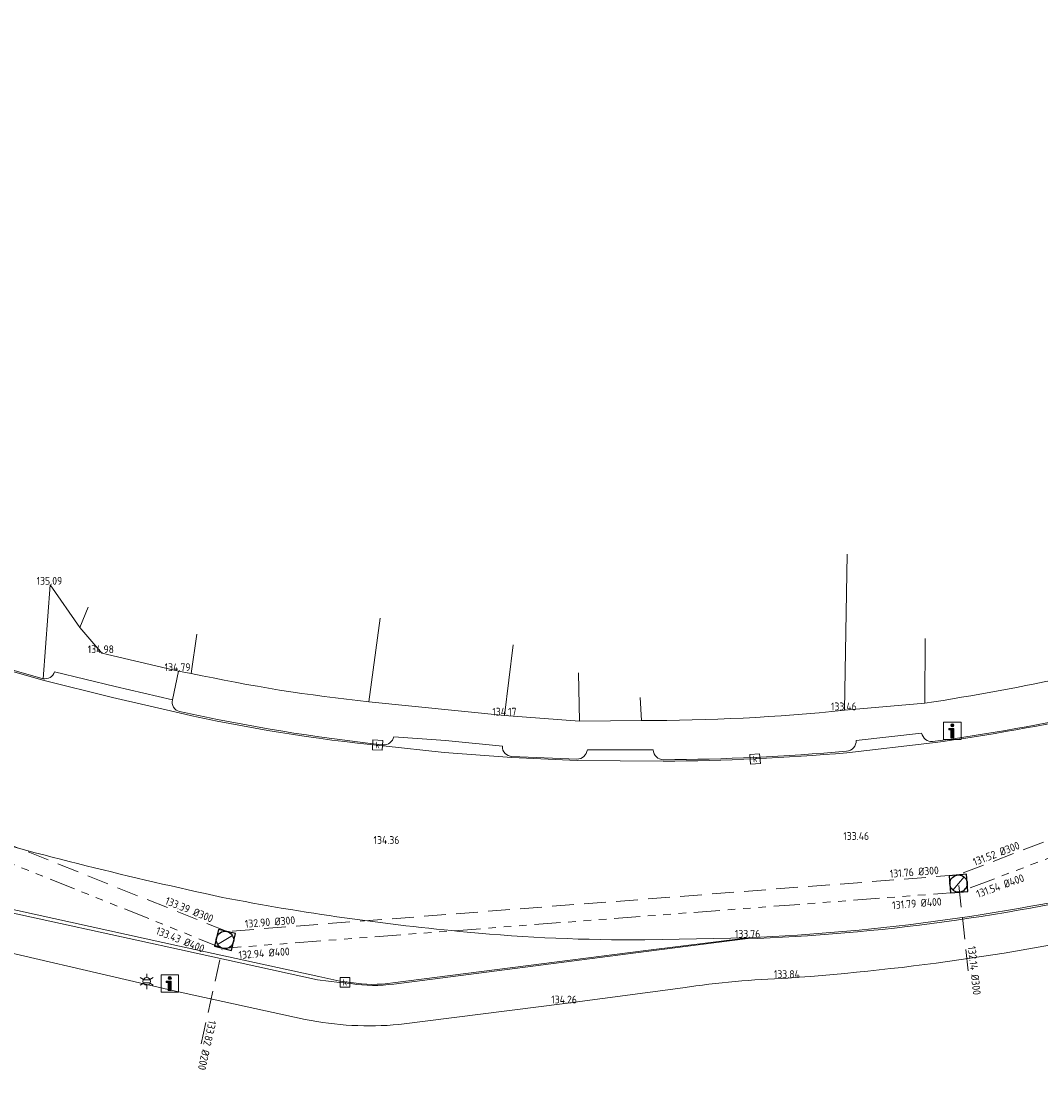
# Model space of a CAD drawing. Header units: metres. Extents: x 191745 to 192298, y 309714 to 309980.
# Tile 12 of 15: x 192113 to 192160, y 309798 to 309846. Entities that reach past the tile are written whole.
import ezdxf
from ezdxf.enums import TextEntityAlignment as Align

# ---------------------------------------------------------------- set-up
doc = ezdxf.new("R2010")
doc.units = ezdxf.units.M
doc.header["$LTSCALE"] = 0.2
doc.linetypes.add('RI-GWA', pattern=[18.45, 6, -1.8, 1.75, -1.8, 1.75, -1.8, 1.75, -1.8])
doc.linetypes.add('RI-HWA', pattern=[7.4, 5, -2.4])
doc.layers.get('0').update_dxf_attribs({"color": 252, "lineweight": 13})
for name, color, linetype, lineweight in [('B-ME-IE-MEUBILAIR_WEGMEUBILAIR_LICHTMAST-S', 252, 'Continuous', 13), ('B-ME-IE-MEUBILAIR_WEGMEUBILAIR_VERKEERSBORD-S', 252, 'Continuous', 13), ('B-ME-RI-GWA-G', 252, 'RI-GWA', 13), ('B-ME-RI-GWA_BOB-S', 252, 'Continuous', 13), ('B-ME-RI-GWA_RIOOLPUT_INSPECTIEPUT-S', 252, 'Continuous', 13), ('B-ME-RI-HWA-G', 252, 'RI-HWA', 13), ('B-ME-RI-HWA_BOB-S', 252, 'Continuous', 13), ('B-ME-RI-HWA_KOLK-S', 252, 'Continuous', 13), ('B-ME-VH-KANTOPSLUITING_ACHTERKANTBAND-G', 252, 'Continuous', 13), ('B-ME-VH-KANTVERHARDING-G', 252, 'Continuous', 13), ('B-ME-VH-VERHARDING_ASFALT-G', 252, 'Continuous', 13), ('X-XX-AL-MEETPUNT_DATA_HOOGTE-T18', 252, 'Continuous', 13)]:
    doc.layers.add(name, color=color, linetype=linetype, lineweight=lineweight)
doc.styles.add('ISO', font='iso.shx')
doc.styles.add('NLCS-ISO', font='NLCS-ISO.ttf', dxfattribs={"height": 1.8})
doc.styles.add('NLCS-ISO-ANNOTATIVE-T18', font='NLCS-ISO.ttf', dxfattribs={"height": 1.8})

# ---------------------------------------------------------------- blocks, each defined once
blk = doc.blocks.new('B-SRI-PUT_GWA-SO')
blk.add_line((-1.41, -1.41), (1.41, 1.41))
at = {"lineweight": -3, "flags": 128}
blk.add_lwpolyline([(2, -2), (2, 2), (-2, 2), (-2, -2)], close=True, dxfattribs=at)
at = {"lineweight": -3}
blk.add_circle((0, 0), 2, dxfattribs=at)
blk = doc.blocks.new('SRI-KOLK-SO')
at = {"color": 0, "linetype": 'ByBlock', "lineweight": 18}
blk.add_lwpolyline([(-1.125, -1.125), (1.125, -1.125), (1.125, 1.125), (-1.125, 1.125)], close=True, dxfattribs=at)
at = {"color": 0, "linetype": 'ByBlock', "lineweight": 18, "style": 'NLCS-ISO'}
blk.add_text('k', height=1.5, dxfattribs=at).set_placement((0, 0), align=Align.MIDDLE_CENTER)
blk = doc.blocks.new('SIE-WEG_VERKEERSBORD_INFORMATIE-SO')
at = {"linetype": 'ByBlock', "lineweight": 18}
h = blk.add_hatch(color=0, dxfattribs=at)
h.dxf.hatch_style = 1
h.paths.add_polyline_path([(0.32, 0.49), (-0.82, 0.49), (-0.82, 0.19), (-0.32, 0.19), (-0.32, -1.62), (0.32, -1.62)])
h = blk.add_hatch(color=0, dxfattribs=at)
h.dxf.hatch_style = 1
edge = h.paths.add_edge_path()
edge.add_arc((0, 1.25), 0.373, 0, 360)
at = {"color": 0, "linetype": 'ByBlock', "lineweight": 18}
for points in [[(-2, -2), (2, -2), (2, 2), (-2, 2)], [(0.32, 0.49), (-0.82, 0.49), (-0.82, 0.19), (-0.32, 0.19), (-0.32, -1.62), (0.32, -1.62)]]:
    blk.add_lwpolyline(points, close=True, dxfattribs=at)
blk.add_circle((0, 1.25), 0.373, dxfattribs=at)
blk = doc.blocks.new('B-SIE-WEG_LICHTMAST-SO')
at = {"color": 0, "linetype": 'ByBlock', "lineweight": -2}
for points in [[(-0.76, 0.44), (-1.52, 0.87)], [(-0.8, 0.35), (0.8, 0.35)], [(0, 0.87), (0, 1.75)], [(0.76, 0.44), (1.52, 0.87)], [(-0.76, -0.44), (-1.52, -0.88)], [(-0.8, -0.35), (0.8, -0.35)], [(0, -0.88), (0, -1.75)], [(0.76, -0.44), (1.52, -0.88)]]:
    blk.add_lwpolyline(points, dxfattribs=at)
blk.add_circle((0, 0), 0.875, dxfattribs=at)
at = {"color": 0, "linetype": 'ByBlock', "lineweight": -2, "style": 'NLCS-ISO-ANNOTATIVE-T18'}
blk.add_attdef('SYMBOOL', (2.5, -2.5), '', height=1.8, dxfattribs=at)

msp = doc.modelspace()

# ---------------------------------------------------------------- linework, layer by layer
at = {"layer": 'B-ME-RI-GWA-G'}
for p, q in [((192199.321, 309822.554), (192156.314, 309806.173)), ((192122.361, 309803.581), (192094.398, 309814.78)), ((192156.314, 309806.173), (192122.361, 309803.581))]:
    msp.add_line(p, q, dxfattribs=at)
at = {"layer": 'B-ME-RI-HWA-G'}
for p, q in [((192198.915, 309823.242), (192156.242, 309806.969)), ((192122.547, 309804.359), (192094.846, 309815.443)), ((192156.242, 309806.969), (192122.547, 309804.359)), ((192156.724, 309802.539), (192156.242, 309806.969)), ((192121.352, 309799.181), (192122.319, 309803.531))]:
    msp.add_line(p, q, dxfattribs=at)
at = {"layer": 'B-ME-VH-KANTOPSLUITING_ACHTERKANTBAND-G'}
for points in [[(192063.029, 309829.443, 0.42894), (192063.623, 309829.182, -0.167526), (192077.286, 309828.819), (192082.023, 309827.054, 0.364542), (192082.584, 309827.318), (192086.941, 309825.653, 0.442712), (192087.219, 309825.08), (192092.845, 309822.988), (192097.05, 309821.454, 0.394641), (192097.59, 309821.756), (192100.85, 309820.605), (192103.745, 309819.619, 0.475216), (192103.975, 309819.051), (192109.223, 309817.394), (192114.065, 309816.015, 0.344414), (192114.596, 309816.332), (192117.392, 309815.667), (192120.037, 309815.045, 0.450068), (192120.363, 309814.509)], [(192195.035, 309829.285), (192194.951, 309829.212), (192195.675, 309828.005, -0.294582), (192195.475, 309827.412), (192193.631, 309826.371, -0.040105), (192176.003, 309818.212, -0.447504), (192175.399, 309818.477), (192170.593, 309816.913, -0.351147), (192170.281, 309816.375, -0.037389), (192155.078, 309813.117, -0.375242), (192154.578, 309813.514), (192151.555, 309813.176, -0.425372), (192151.114, 309812.681, -0.02179), (192142.672, 309812.285, -0.407903), (192142.2, 309812.732), (192139.163, 309812.743, -0.354866), (192138.685, 309812.303), (192135.688, 309812.434, -0.421836), (192135.245, 309812.903), (192132.626, 309813.172), (192130.243, 309813.335, -0.355679), (192129.748, 309812.969, -0.027697), (192120.363, 309814.509)], [(192191.643, 309816.866), (192191.466, 309816.722), (192191.056, 309816.508), (192183.841, 309812.859, -0.04945), (192164.659, 309806.522, -0.051372), (192146.442, 309804.018), (192141.876, 309803.43), (192130.238, 309801.935, -0.073467), (192128.266, 309801.954), (192127.73, 309802), (192126.719, 309802.134), (192120.362, 309803.524), (192111.188, 309805.533), (192110.179, 309805.857, 0.424765), (192109.648, 309805.556), (192101.504, 309809.888, 0.330871), (192101.424, 309810.496), (192101.109, 309810.666), (192095.327, 309813.779, -0.016391), (192094.333, 309814.25), (192091.51, 309815.303), (192091.248, 309815.41)]]:
    msp.add_lwpolyline(points, format="xyb", dxfattribs=at)
at = {"layer": 'B-ME-VH-KANTVERHARDING-G'}
for points in [[(192194.951, 309829.212), (192192.805, 309827.867, -0.04686), (192175.174, 309819.879), (192172.631, 309819.035), (192169.645, 309818.173), (192168.173, 309817.711, -0.025347), (192154.722, 309814.886), (192151.025, 309814.562, -0.025652), (192141.656, 309814.091), (192138.804, 309814.068), (192135.339, 309814.317), (192129.094, 309814.958, -0.02763), (192120.891, 309816.267)], [(192109.698, 309804.032), (192120.032, 309801.63), (192126.158, 309800.297, 0.07182), (192130.473, 309800.068), (192138.123, 309801.037), (192143.565, 309801.764, -0.024921), (192148.402, 309802.211, 0.038766), (192165.141, 309804.683), (192173.785, 309807.045), (192184.703, 309811.18), (192189.187, 309813.43), (192195.42, 309812.924), (192196.172, 309813.223), (192199.658, 309814.494), (192200.285, 309814.695)], [(192094.307, 309814.305, -0.031654), (192095.356, 309813.833), (192101.43, 309810.57), (192109.475, 309806.25), (192110.221, 309805.919), (192111.196, 309805.694), (192120.356, 309803.681), (192126.775, 309802.287), (192127.756, 309802.073), (192128.261, 309802.007, 0.082969), (192130.201, 309801.992), (192141.862, 309803.482), (192146.578, 309804.072)]]:
    msp.add_lwpolyline(points, format="xyb", dxfattribs=at)
for points in [[(192151.143, 309821.771), (192151.025, 309814.562)], [(192114.065, 309816.015), (192114.39, 309820.356)], [(192120.306, 309816.37), (192116.776, 309817.198), (192115.768, 309818.377), (192114.39, 309820.356)], [(192115.768, 309818.377), (192116.151, 309819.32)], [(192129.606, 309818.819), (192129.094, 309814.958)], [(192120.891, 309816.267), (192121.158, 309818.068)], [(192135.339, 309814.317), (192135.737, 309817.58)], [(192154.722, 309814.886), (192154.743, 309817.868)], [(192120.037, 309815.045), (192120.306, 309816.37), (192120.891, 309816.267)], [(192138.762, 309816.296), (192138.804, 309814.068)], [(192141.656, 309814.091), (192141.6, 309815.147)]]:
    msp.add_lwpolyline(points, dxfattribs=at)
at = {"layer": 'B-ME-VH-VERHARDING_ASFALT-G'}
for points in [[(192224.797, 309846.359), (192213.135, 309838.241), (192204.849, 309832.984), (192200.417, 309830.352), (192195.486, 309827.357), (192193.663, 309826.31, -0.038207), (192176.037, 309818.151), (192170.269, 309816.307, -0.036595), (192155.083, 309813.059), (192151.128, 309812.602, -0.018845), (192142.665, 309812.214), (192138.692, 309812.247), (192135.677, 309812.379), (192132.567, 309812.617), (192129.741, 309812.925, -0.031613), (192120.342, 309814.44)], [(192058.791, 309826.614), (192060.912, 309827.891), (192063.653, 309829.116, -0.169138), (192077.257, 309828.752), (192081.986, 309826.999), (192087.2, 309825.017), (192092.821, 309822.919), (192097.02, 309821.407), (192100.663, 309820.142), (192103.951, 309818.984), (192109.216, 309817.331), (192114.054, 309815.946), (192117.27, 309815.16), (192120.342, 309814.44)], [(192212.331, 309829.404), (192205.7, 309825.18), (192200.25, 309821.917), (192199.282, 309821.091), (192195.85, 309819.112), (192191.643, 309816.866), (192191.019, 309816.557), (192183.824, 309812.912, -0.04893), (192164.64, 309806.573, -0.048035), (192146.578, 309804.072), (192141.817, 309803.98, -0.026084), (192133.626, 309804.332, -0.025276), (192122.334, 309805.934, -0.016185), (192109.815, 309809.057, -0.012167), (192096.935, 309813.327), (192095.431, 309813.888), (192094.307, 309814.305), (192091.516, 309815.375), (192091.276, 309815.476)]]:
    msp.add_lwpolyline(points, format="xyb", dxfattribs=at)

# ---------------------------------------------------------------- block references
at = {"layer": 'B-ME-IE-MEUBILAIR_WEGMEUBILAIR_LICHTMAST-S', "xscale": 0.2, "yscale": 0.2, "zscale": 0.2}
msp.add_blockref('B-SIE-WEG_LICHTMAST-SO', (192118.843, 309802.055), dxfattribs=at)
at = {"layer": 'B-ME-IE-MEUBILAIR_WEGMEUBILAIR_VERKEERSBORD-S', "xscale": 0.2, "yscale": 0.2, "zscale": 0.2}
for p in [(192155.993, 309813.621), (192119.905, 309801.962)]:
    msp.add_blockref('SIE-WEG_VERKEERSBORD_INFORMATIE-SO', p, dxfattribs=at)
at = {"layer": 'B-ME-RI-GWA_RIOOLPUT_INSPECTIEPUT-S', "xscale": 0.2, "yscale": 0.2, "zscale": 0.2}
for p, rotation in [((192156.278, 309806.571), 185.151219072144), ((192122.454, 309803.97), 166.5718524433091)]:
    msp.add_blockref('B-SRI-PUT_GWA-SO', p, dxfattribs=dict(at, rotation=rotation))
at = {"layer": 'B-ME-RI-HWA_KOLK-S', "xscale": 0.2, "yscale": 0.2, "zscale": 0.2}
for p, rotation in [((192129.489, 309812.956), 356.7768205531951), ((192146.898, 309812.317), 5.024075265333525), ((192127.99, 309802.009), 359.7118636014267)]:
    msp.add_blockref('SRI-KOLK-SO', p, dxfattribs=dict(at, rotation=rotation))

# ---------------------------------------------------------------- texts
at = {"layer": 'B-ME-RI-GWA_BOB-S', "style": 'ISO'}
for s, rotation, p in [('131.54 %%C400', 19.8339, (192158.299, 309806.194)), ('131.79 %%C400', 4.365, (192154.381, 309805.37)), ('133.43 %%C400', 338.1748, (192120.283, 309803.715)), ('132.94 %%C400', 4.365, (192124.28, 309803.072))]:
    msp.add_text(s, height=0.36, rotation=rotation, dxfattribs=at).set_placement(p, align=Align.BOTTOM_CENTER)
at = {"layer": 'B-ME-RI-HWA_BOB-S', "style": 'ISO'}
for s, rotation, p in [('131.52 %%C300', 20.8742, (192158.122, 309807.682)), ('131.76 %%C300', 4.3163, (192154.259, 309806.816)), ('133.39 %%C300', 338.0795, (192120.7, 309805.098)), ('132.90 %%C300', 4.4298, (192124.552, 309804.51)), ('132.14 %%C300', 276.2046, (192156.721, 309802.528)), ('133.82 %%C200', 257.4614, (192121.345, 309799.171))]:
    msp.add_text(s, height=0.36, rotation=rotation, dxfattribs=at).set_placement(p, align=Align.BOTTOM_CENTER)
at = {"layer": 'X-XX-AL-MEETPUNT_DATA_HOOGTE-T18', "style": 'ISO'}
for s, p in [('135.09', (192114.948, 309820.356)), ('135.09', (192114.948, 309820.356)), ('134.98', (192117.334, 309817.198)), ('134.79', (192120.864, 309816.37)), ('134.17', (192135.897, 309814.317)), ('133.46', (192151.583, 309814.562)), ('134.36', (192130.493, 309808.398)), ('133.46', (192152.153, 309808.583)), ('133.76', (192147.136, 309804.072)), ('133.84', (192148.96, 309802.211)), ('134.26', (192138.681, 309801.037))]:
    msp.add_text(s, height=0.36, dxfattribs=at).set_placement(p, align=Align.RIGHT)

doc.saveas('drawing.dxf')
